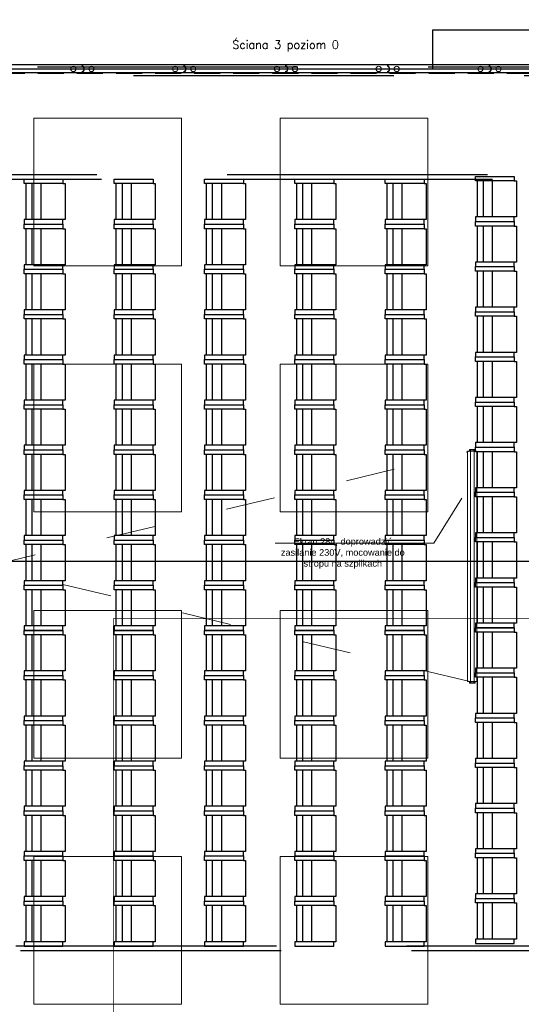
# Model space of a CAD drawing. Header units: centimetres. Extents: x -228435 to 111511, y -89367 to 428125.
# Tile 134 of 219: x -7112 to -1000, y 17600 to 29600. Entities that reach past the tile are written whole.
import ezdxf

# ---------------------------------------------------------------- set-up
doc = ezdxf.new("R2010")
doc.units = ezdxf.units.CM
doc.header["$LTSCALE"] = 50
for name, pattern in [('0_II 10 sal$0$HIDDEN', [9.525, 6.35, -3.175]), ('DASHDOT2', [12.7, 6.35, -3.175, 0, -3.175]), ('HIDDEN2', [4.7625, 3.175, -1.5875]), ('HIDDENX2', [19.05, 12.7, -6.35]), ('Kondygnacja +0$0$DASHDOT2', [12.7, 6.35, -3.175, 0, -3.175]), ('Kondygnacja -1$0$ACAD_ISO03W100', [30, 12, -18])]:
    doc.linetypes.add(name, pattern=pattern)
doc.layers.get('0').update_dxf_attribs({"color": 8})
for name, color, linetype in [('0_II 10 sal$0$ARCH_SIEDZENIA', 8, 'Continuous'), ('0_II 10 sal$0$ARCH_WYPOSAŻENIE_INNE', 8, 'Continuous'), ('0_II 10 sal$0$ARCH_ŚCIANY_PRZESUWNE', 8, 'Continuous'), ('ARCH_INFO_KŁADY ŚCIAN', 8, 'HIDDEN2'), ('ARCH_INFO_OSIE_IST', 8, 'DASHDOT2'), ('ARCH_SZYNY', 8, 'Continuous'), ('HUFCOR', 8, 'Continuous'), ('Hufcor szyny', 8, 'Kondygnacja +0$0$DASHDOT2'), ('Osie rzutów$0$ARCH_INFO_OSIE_OPISY_IST', 8, 'Continuous'), ('PANELE', 8, 'Continuous')]:
    doc.layers.add(name, color=color, linetype=linetype)
for name, color, linetype, lineweight in [('ARCH_SUFITY_PODWIESZANE', 8, 'HIDDENX2', 9), ('SYSTEMY AV', 8, 'Continuous', 13), ('Wymiary', 8, 'Continuous', 15)]:
    doc.layers.add(name, color=color, linetype=linetype, lineweight=lineweight)
doc.layers.get('HUFCOR').off()
doc.styles.add('-1 sale konferencyjne$0$Arial', font='ARIAL.TTF')
doc.styles.add('Romans', font='Romans.shx')
doc.linetypes.add('SZYNA_LINE', pattern='A,12.7,-7.75,["SZYNA",Standard,S=2.54,R=0,X=-5.95,Y=-1.27],-7.75', length=28.2)

# ---------------------------------------------------------------- blocks, each defined once
blk = doc.blocks.new('SU Lampy kwadratowe +0')
at = {"layer": 'ARCH_SUFITY_PODWIESZANE', "ltscale": 2.5}
for points in [[(11420, 7340), (11600, 7340), (11600, 7160), (11420, 7160)], [(11720, 7340), (11900, 7340), (11900, 7160), (11720, 7160)], [(11420, 7040), (11600, 7040), (11600, 6860), (11420, 6860)], [(11720, 7040), (11900, 7040), (11900, 6860), (11720, 6860)], [(11420, 6740), (11600, 6740), (11600, 6560), (11420, 6560)], [(11720, 6740), (11900, 6740), (11900, 6560), (11720, 6560)], [(11420, 6440), (11600, 6440), (11600, 6260), (11420, 6260)], [(11720, 6440), (11900, 6440), (11900, 6260), (11720, 6260)]]:
    blk.add_lwpolyline(points, close=True, dxfattribs=at)
blk = doc.blocks.new('Linie kładów 0')
at = {"layer": 'ARCH_INFO_KŁADY ŚCIAN', "ltscale": 10, "const_width": 1}
blk.add_lwpolyline([(6335.3, 5893.4), (11516.8, 5893.4), (11516.8, 6729.9), (13383.9, 6729.9)], dxfattribs=at)
blk = doc.blocks.new('A$C50B549AF')
at = {"layer": 'ARCH_SZYNY', "linetype": 'SZYNA_LINE', "ltscale": 2.5}
for p, q in [((5657.5, 2448.1, 630), (6165.7, 2448.1, 630)), ((5657.5, 2400.4, 630), (5657.5, 2448.1, 630)), ((4847, 2400.4, 662.8), (5983.5, 2400.4, 630))]:
    blk.add_line(p, q, dxfattribs=at)
blk = doc.blocks.new('SE2')
at = {"linetype": 'Continuous', "ltscale": 25.4}
for p, q in [((-906, 1326), (-906, 1248)), ((-906, 1248), (-906, 1248)), ((-885, 1332), (-900, 1332)), ((-900, 1242), (-885, 1242)), ((-900, 1242), (-885, 1242)), ((-900, 1242), (-900, 1242)), ((-897, 1321), (-897, 1313)), ((-897, 1261), (-897, 1253)), ((-890, 1313), (-890, 1321)), ((-890, 1253), (-890, 1261)), ((-885, 1242), (-885, 1332)), ((-882, 1242), (-882, 1242)), ((-882, 1242), (-880, 1242)), ((-882, 1242), (-880, 1242)), ((-880, 1360), (-880, 1332)), ((-878, 1360), (-880, 1360)), ((-880, 1332), (-880, 1242)), ((-878, 1316), (-880, 1316)), ((-878, 1259), (-880, 1259)), ((-880, 1242), (-880, 1215)), ((-878, 1316), (-878, 1360)), ((2678, 1360), (-878, 1360)), ((-878, 1316), (-878, 1360)), ((-878, 1285), (-878, 1316)), ((2678, 1316), (-878, 1316)), ((-878, 1259), (-878, 1285)), ((2678, 1259), (-878, 1259)), ((-878, 1215), (-878, 1259)), ((2678, 1316), (2678, 1360)), ((2678, 1360), (2678, 1316)), ((2680, 1360), (2678, 1360)), ((2678, 1285), (2678, 1316)), ((2680, 1316), (2678, 1316)), ((2678, 1285), (2678, 1259)), ((2678, 1259), (2678, 1215)), ((2680, 1259), (2678, 1259)), ((2680, 1332), (2680, 1360)), ((2680, 1242), (2680, 1332)), ((2680, 1215), (2680, 1242)), ((2682, 1242), (2680, 1242)), ((2680, 1242), (2682, 1242)), ((2682, 1242), (2682, 1242)), ((2685, 1332), (2685, 1242)), ((2700, 1332), (2685, 1332)), ((2685, 1242), (2700, 1242)), ((2685, 1242), (2700, 1242)), ((2698, 1321), (2690, 1321)), ((2690, 1321), (2690, 1321)), ((2698, 1321), (2690, 1321)), ((2690, 1314), (2698, 1314)), ((2698, 1261), (2690, 1261)), ((2690, 1261), (2690, 1261)), ((2698, 1261), (2690, 1261)), ((2690, 1254), (2698, 1254)), ((2698, 1321), (2698, 1321)), ((2698, 1261), (2698, 1261)), ((2700, 1242), (2700, 1242)), ((2706, 1248), (2706, 1326)), ((2706, 1248), (2706, 1248)), ((-880, 1215), (-878, 1215)), ((-878, 1215), (2678, 1215)), ((2678, 1215), (2680, 1215))]:
    blk.add_line(p, q, dxfattribs=at)
for centre, radius, start, end in [((-900, 1326), 6, 90, 180), ((-900, 1248), 6, 180, 270), ((-900, 1248), 6, 180, 270), ((-894, 1321), 3.5, 0, 180), ((-894, 1321), 3.5, 0, 180), ((-894, 1313), 3.5, 180, 360), ((-894, 1261), 3.5, 0, 180), ((-894, 1261), 3.5, 0, 180), ((-894, 1253), 3.5, 180, 360), ((2690, 1317), 3.5, 90, 180), ((2690, 1317), 3.5, 90, 270), ((2690, 1257), 3.5, 90, 180), ((2690, 1257), 3.5, 90, 270), ((2698, 1317), 3.5, 0, 90), ((2698, 1317), 3.5, 270, 90), ((2698, 1257), 3.5, 0, 90), ((2698, 1257), 3.5, 270, 90), ((2700, 1326), 6, 0, 90), ((2700, 1248), 6, 270, 360), ((2700, 1248), 6, 270, 360)]:
    blk.add_arc(centre, radius, start, end, dxfattribs=at)
for centre, major_axis, start_param, end_param in [((-885, 1332), (-5, 0), 3.141593, 4.712389), ((-885, 1242), (5, 0), 0, 1.570796), ((-885, 1242), (3, 0), 0, 1.570796), ((2685, 1332), (-5, 0), 4.712389, 6.283185), ((2685, 1242), (5, 0), 1.570796, 3.141593), ((2685, 1242), (3, 0), 1.570796, 3.141593)]:
    blk.add_ellipse(centre, major_axis=major_axis, ratio=0.000014, start_param=start_param, end_param=end_param, dxfattribs=at)
blk = doc.blocks.new('0_II 10 sal$0$Miejsce_siedzące_2d')
at = {"color": 0, "linetype": 'ByBlock', "lineweight": -2}
for p, q in [((-26.4, 27.1), (26.4, 27.1)), ((-26.4, 12.5), (26.4, 12.5))]:
    blk.add_line(p, q, dxfattribs=at)
for points in [[(-26.4, 62.7), (-26.4, 0), (-33, 0), (-33, 62.7), (-26.4, 62.7), (-26.4, 66), (26.4, 66), (26.4, 62.7), (26.4, 0), (33, 0), (33, 62.7), (26.4, 62.7)], [(26.4, 3.3), (-26.4, 3.3)]]:
    blk.add_lwpolyline(points, dxfattribs=at)
blk = doc.blocks.new('*U520')
at = {"layer": 'PANELE'}
for points in [[(0, 0), (0, -21), (-14, -21)], [(0, 0), (1240, 0)], [(1240, 0), (1240, -21), (1226, -21)], [(-14, -76), (0, -76), (0, -97)], [(0, -97), (1240, -97)], [(1226, -76), (1240, -76), (1240, -97)]]:
    blk.add_lwpolyline(points, dxfattribs=at)
for centre in [(24, -48), (1264, -48)]:
    blk.add_arc(centre, 46.5, 143.7563, 216.2437, dxfattribs=at)
at = {"layer": 'Wymiary'}
for centre in [(110, -48), (1130, -48)]:
    blk.add_circle(centre, 32, dxfattribs=at)
blk = doc.blocks.new('Osie rzutów')
at = {"layer": 'ARCH_INFO_OSIE_IST', "ltscale": 10}
for p, q in [((11660, 12510), (11660, 4623.3)), ((4436, 7400), (15156.5, 7400)), ((4436, 6800), (15156.5, 6800))]:
    blk.add_line(p, q, dxfattribs=at)

msp = doc.modelspace()

# ---------------------------------------------------------------- linework, layer by layer
at = {"layer": '0_II 10 sal$0$ARCH_WYPOSAŻENIE_INNE', "linetype": '0_II 10 sal$0$HIDDEN', "ltscale": 10, "elevation": 630}
for points in [[(8160, 40920), (8160, 29020), (1880, 29020), (1880, 29360), (1040, 29360), (1040, 29020), (-10490, 29020), (-10490, 40920), (1040, 40920), (1040, 40580), (1880, 40580), (1880, 40920)], [(8160, 28920), (8160, 17020), (1880, 17020), (1880, 17360), (1040, 17360), (1040, 17020), (-10490, 17020), (-10490, 28920), (1040, 28920), (1040, 28580), (1880, 28580), (1880, 28920)], [(-9347.5, 27715), (5597.51294, 27715), (5597.51294, 18250), (-9347.5, 18250)], [(-9290, 27657.5), (5540.01294, 27657.5), (5540.01294, 18307.5), (-9290, 18307.5)]]:
    msp.add_lwpolyline(points, close=True, dxfattribs=at)
at = {"layer": '0_II 10 sal$0$ARCH_ŚCIANY_PRZESUWNE', "linetype": '0_II 10 sal$0$HIDDEN', "lineweight": -3}
for p, q in [((1145, 29050, 630), (-10225, 29050, 630)), ((-10225, 28950, 630), (1145, 28950, 630))]:
    msp.add_line(p, q, dxfattribs=at)
at = {"layer": 'SYSTEMY AV'}
for q in [(-1724.45071, 23770.15065, -12270), (-4001.33296, 23220.78464, -5670)]:
    msp.add_line((-2064.92393, 23220.78464, -5670), q, dxfattribs=at)
at = {"layer": 'SYSTEMY AV', "linetype": 'Kondygnacja -1$0$ACAD_ISO03W100', "elevation": 630}
msp.add_lwpolyline([(-1626.43896, 21533.79419), (-7509.2622, 22937.18), (-1626.4414, 24340.56581)], dxfattribs=at)

# ---------------------------------------------------------------- block references
at = {"layer": '0_II 10 sal$0$ARCH_SIEDZENIA', "linetype": 'Continuous', "lineweight": -3, "xscale": 8.328285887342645, "yscale": 7.571168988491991, "zscale": 10, "rotation": 270}
for p in [(-7059.98706, 27382.5, 630), (-5959.98706, 27382.5, 630), (-4859.98706, 27382.5, 630), (-3759.98706, 27382.5, 630), (-2659.98706, 27382.5, 630), (-1559.98706, 27415, 630), (-1559.98706, 26865, 630), (-7059.98706, 26832.5, 630), (-5959.98706, 26832.5, 630), (-4859.98706, 26832.5, 630), (-3759.98706, 26832.5, 630), (-2659.98706, 26832.5, 630), (-7059.98706, 26282.5, 630), (-5959.98706, 26282.5, 630), (-4859.98706, 26282.5, 630), (-3759.98706, 26282.5, 630), (-2659.98706, 26282.5, 630), (-1559.98706, 26315, 630), (-7059.98706, 25732.5, 630), (-5959.98706, 25732.5, 630), (-4859.98706, 25732.5, 630), (-3759.98706, 25732.5, 630), (-2659.98706, 25732.5, 630), (-1559.98706, 25765, 630), (-7059.98706, 25182.5, 630), (-5959.98706, 25182.5, 630), (-4859.98706, 25182.5, 630), (-3759.98706, 25182.5, 630), (-2659.98706, 25182.5, 630), (-1559.98706, 25215, 630), (-7059.98706, 24632.5, 630), (-5959.98706, 24632.5, 630), (-4859.98706, 24632.5, 630), (-3759.98706, 24632.5, 630), (-2659.98706, 24632.5, 630), (-1559.98706, 24665, 630), (-1559.98706, 24115, 630), (-7059.98706, 24082.5, 630), (-5959.98706, 24082.5, 630), (-4859.98706, 24082.5, 630), (-3759.98706, 24082.5, 630), (-2659.98706, 24082.5, 630), (-7059.98706, 23532.5, 630), (-5959.98706, 23532.5, 630), (-4859.98706, 23532.5, 630), (-3759.98706, 23532.5, 630), (-2659.98706, 23532.5, 630), (-1559.98706, 23565, 630), (-1559.98706, 23015, 630), (-7059.98706, 22982.5, 630), (-5959.98706, 22982.5, 630), (-4859.98706, 22982.5, 630), (-3759.98706, 22982.5, 630), (-2659.98706, 22982.5, 630), (-7059.98706, 22432.5, 630), (-5959.98706, 22432.5, 630), (-4859.98706, 22432.5, 630), (-3759.98706, 22432.5, 630), (-2659.98706, 22432.5, 630), (-1559.98706, 22465, 630), (-7059.98706, 21882.5, 630), (-5959.98706, 21882.5, 630), (-4859.98706, 21882.5, 630), (-3759.98706, 21882.5, 630), (-2659.98706, 21882.5, 630), (-1559.98706, 21915, 630), (-7059.98706, 21332.5, 630), (-5959.98706, 21332.5, 630), (-4859.98706, 21332.5, 630), (-3759.98706, 21332.5, 630), (-2659.98706, 21332.5, 630), (-1559.98706, 21365, 630), (-7059.98706, 20782.5, 630), (-5959.98706, 20782.5, 630), (-4859.98706, 20782.5, 630), (-3759.98706, 20782.5, 630), (-2659.98706, 20782.5, 630), (-1559.98706, 20815, 630), (-1559.98706, 20265, 630), (-7059.98706, 20232.5, 630), (-5959.98706, 20232.5, 630), (-4859.98706, 20232.5, 630), (-3759.98706, 20232.5, 630), (-2659.98706, 20232.5, 630), (-7059.98706, 19682.5, 630), (-5959.98706, 19682.5, 630), (-4859.98706, 19682.5, 630), (-3759.98706, 19682.5, 630), (-2659.98706, 19682.5, 630), (-1559.98706, 19715, 630), (-7059.98706, 19132.5, 630), (-5959.98706, 19132.5, 630), (-4859.98706, 19132.5, 630), (-3759.98706, 19132.5, 630), (-2659.98706, 19132.5, 630), (-1559.98706, 19165, 630), (-1559.98706, 19165, 630), (-7059.98706, 18582.5, 630), (-5959.98706, 18582.5, 630), (-4859.98706, 18582.5, 630), (-3759.98706, 18582.5, 630), (-2659.98706, 18582.5, 630), (-1559.98706, 18615, 630)]:
    msp.add_blockref('0_II 10 sal$0$Miejsce_siedzące_2d', p, dxfattribs=at)
at = {"layer": 'ARCH_INFO_KŁADY ŚCIAN', "xscale": 10, "yscale": 10, "zscale": 10}
msp.add_blockref('Linie kładów 0', (-121140, -45000, 630), dxfattribs=at)
at = {"layer": 'ARCH_SUFITY_PODWIESZANE', "ltscale": 2.5, "xscale": 10, "yscale": 10, "zscale": 10}
msp.add_blockref('SU Lampy kwadratowe +0', (-121140, -45000, -5670), dxfattribs=at)
at = {"layer": 'HUFCOR', "xscale": 10, "yscale": 10, "zscale": 10}
msp.add_blockref('A$C50B549AF', (-58654.9183, 4996.03602, -5670), dxfattribs=at)
at = {"layer": 'Osie rzutów$0$ARCH_INFO_OSIE_OPISY_IST', "xscale": 10, "yscale": 10, "zscale": 10}
msp.add_blockref('Osie rzutów', (-121140, -45000, 630), dxfattribs=at)
at = {"layer": 'PANELE', "rotation": 180}
for p in [(-6347.95637, 28951.48706, 630), (-5107.95637, 28951.48706, 630), (-3867.95637, 28951.48706, 630), (-2627.95637, 28951.48706, 630), (-1387.95637, 28951.48706, 630), (-147.68263, 28951.5, 6930)]:
    msp.add_blockref('*U520', p, dxfattribs=at)
at = {"layer": 'SYSTEMY AV', "xscale": 0.7893058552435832, "yscale": 0.7893058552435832, "zscale": 0.7893058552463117, "rotation": 90}
msp.add_blockref('SE2', (-581.17135, 22226.79324, -12270), dxfattribs=at)

# ---------------------------------------------------------------- texts
at = {"layer": 'Hufcor szyny', "linetype": 'ByBlock', "ltscale": 5, "insert": (-4521.5002, 29345.11873, -5664.4591), "char_height": 100, "width": 5268.2821399, "attachment_point": 1, "style": 'Romans'}
msp.add_mtext('Ściana 3 poziom 0', dxfattribs=at)
at = {"layer": 'SYSTEMY AV', "insert": (-3174.97248, 22909.52374, -5670), "char_height": 200, "width": 1645.6719316, "attachment_point": 8, "style": '-1 sale konferencyjne$0$Arial'}
msp.add_mtext('\\P{\\H0.4x;Ekran 284, doprowadzić zasilanie 230V, mocowanie do stropu na szpilkach}', dxfattribs=at)

doc.saveas('drawing.dxf')
